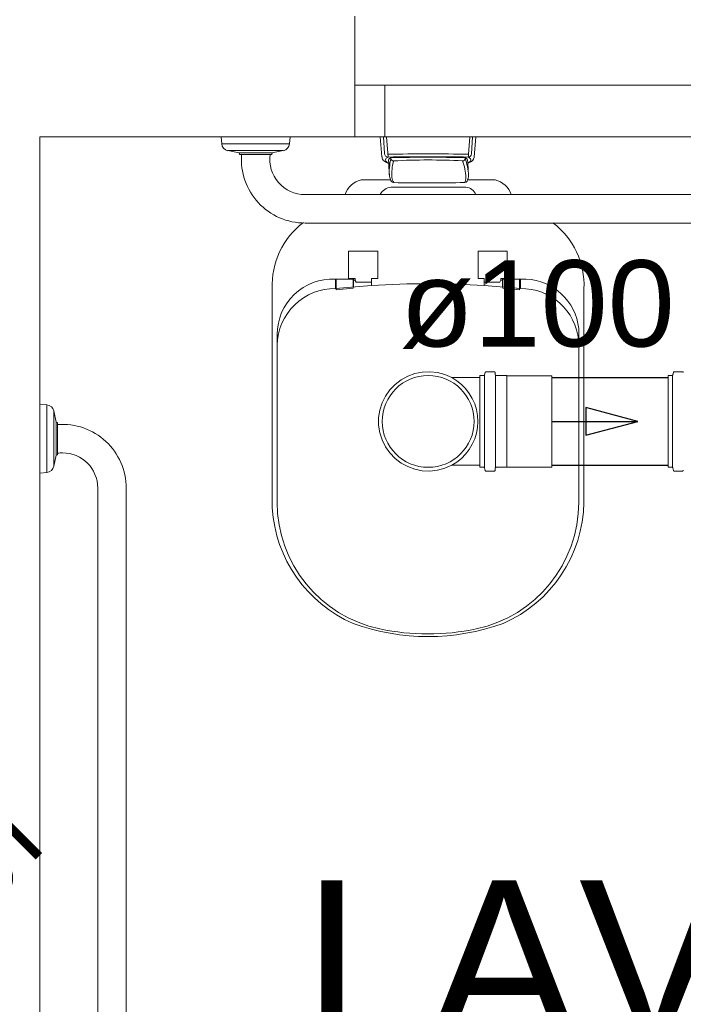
# Model space of a CAD drawing. Header units: millimetres. Extents: x 567 to 934, y -1 to 364.
# Tile 27 of 256: x 602.94 to 604.48, y 44.62 to 46.9. Entities that reach past the tile are written whole.
import ezdxf

# ---------------------------------------------------------------- set-up
doc = ezdxf.new("R2010")
doc.units = ezdxf.units.MM
doc.header["$MEASUREMENT"] = 0
doc.linetypes.add('NULL', pattern=[0])
doc.layers.add('ARQ FINA', color=8, linetype='Continuous')
for name, color, linetype, lineweight in [('Simbolos', 14, 'Continuous', 20), ('Simbolos_int', 14, 'Continuous', 15), ('TQ-Condutos', 14, 'Continuous', 25), ('TQ-Sentido conduto', 14, 'Continuous', 30), ('TQ-Textos conduto', 7, 'Continuous', 9), ('TQ-Textos conduto Gordura', 7, 'Continuous', 9)]:
    doc.layers.add(name, color=color, linetype=linetype, lineweight=lineweight)
doc.styles.add('Arial', font='arial.ttf')

msp = doc.modelspace()

# ---------------------------------------------------------------- linework, layer by layer
at = {"layer": 'ARQ FINA', "lineweight": 5}
for p, q in [((603.7156, 46.909), (603.7156, 46.749)), ((603.7156, 46.629), (603.7156, 46.749)), ((603.7156, 46.749), (605.4556, 46.749)), ((603.7856, 46.749), (603.7856, 46.629)), ((602.9856, 46.629), (603.7156, 46.629)), ((602.9856, 43.769), (602.9856, 46.629)), ((603.407, 46.613), (603.4056, 46.629)), ((603.5656, 46.629), (603.5642, 46.613)), ((603.7856, 46.629), (603.7156, 46.629)), ((603.7787, 46.5824), (603.7746, 46.629)), ((603.7823, 46.629), (603.7848, 46.5903)), ((605.3856, 46.629), (603.7856, 46.629)), ((603.7892, 46.629), (603.7927, 46.5822)), ((603.9794, 46.589), (603.9821, 46.629)), ((603.9889, 46.629), (603.9864, 46.5895)), ((603.9966, 46.629), (603.9925, 46.5818)), ((603.5642, 46.613), (603.407, 46.613)), ((603.4474, 46.5916), (603.4213, 46.597)), ((603.4213, 46.597), (603.5499, 46.597)), ((603.5499, 46.597), (603.5238, 46.5916)), ((603.448, 46.588), (603.4474, 46.5916)), ((603.5238, 46.5916), (603.4474, 46.5916)), ((603.453, 46.588), (603.448, 46.588)), ((603.5194, 46.588), (603.453, 46.588)), ((603.5232, 46.588), (603.5194, 46.588)), ((603.5238, 46.5916), (603.5232, 46.588)), ((603.7943, 46.5679), (603.7939, 46.5751)), ((603.7992, 46.5782), (603.7991, 46.5811)), ((603.9715, 46.5811), (603.9716, 46.5788)), ((603.9777, 46.5679), (603.9773, 46.5757)), ((603.7957, 46.5409), (603.7943, 46.5681)), ((603.9777, 46.5682), (603.9792, 46.5398)), ((603.7988, 46.529), (603.7302, 46.529)), ((604.041, 46.529), (603.9769, 46.529)), ((603.7997, 46.5123), (603.9732, 46.5123)), ((603.6002, 46.495), (604.979, 46.495)), ((604.979, 46.429), (603.6002, 46.429)), ((603.7014, 46.3005), (603.7014, 46.3635)), ((603.7014, 46.3635), (603.7688, 46.3635)), ((603.7688, 46.3635), (603.7688, 46.3005)), ((604.0017, 46.3005), (604.0017, 46.3635)), ((604.0017, 46.3635), (604.0691, 46.3635)), ((604.0691, 46.3635), (604.0691, 46.3005)), ((603.6698, 46.2992), (603.7126, 46.2992)), ((603.6709, 46.2771), (603.6709, 46.2992)), ((603.6728, 46.2745), (603.6728, 46.2992)), ((603.7164, 46.3005), (603.7014, 46.3005)), ((603.7117, 46.2809), (603.7117, 46.2992)), ((603.7126, 46.2992), (603.7126, 46.2964)), ((603.7127, 46.2806), (603.7127, 46.2966)), ((603.7164, 46.2964), (603.7164, 46.3005)), ((603.7546, 46.3005), (603.7545, 46.2841)), ((603.7688, 46.3005), (603.7546, 46.3005)), ((604.0159, 46.3005), (604.0017, 46.3005)), ((604.016, 46.2841), (604.0159, 46.3005)), ((604.0691, 46.3005), (604.0541, 46.3005)), ((604.0541, 46.3005), (604.0541, 46.2964)), ((604.0578, 46.2964), (604.0578, 46.2992)), ((604.0578, 46.2992), (604.1129, 46.2992)), ((604.0578, 46.2806), (604.0578, 46.2978)), ((604.0588, 46.2809), (604.0588, 46.2992)), ((604.0976, 46.2745), (604.0976, 46.2992)), ((604.0996, 46.2771), (604.0996, 46.2992)), ((603.5241, 46.2765), (603.5241, 45.7682)), ((603.6709, 46.2771), (603.7545, 46.2841)), ((603.7117, 46.2779), (603.6728, 46.2745)), ((603.7117, 46.2809), (603.7117, 46.2779)), ((603.7126, 46.2964), (603.7164, 46.2964)), ((603.7165, 46.2961), (603.7188, 46.2922)), ((603.7188, 46.2922), (603.7545, 46.2922)), ((604.0517, 46.2922), (604.0158, 46.2922)), ((604.0996, 46.2771), (604.0158, 46.2841)), ((604.054, 46.2963), (604.0517, 46.2922)), ((604.0541, 46.2964), (604.0578, 46.2964)), ((604.0588, 46.2809), (604.0588, 46.2779)), ((604.0588, 46.2779), (604.0976, 46.2745)), ((604.2471, 45.7813), (604.2471, 46.2765)), ((604.2349, 46.1845), (604.2349, 45.7815)), ((603.5356, 45.7815), (603.5356, 46.1709)), ((602.9856, 46.009), (603.0016, 46.0076)), ((603.0016, 45.8504), (603.0016, 46.0076)), ((603.0177, 45.9933), (603.023, 45.9672)), ((603.0177, 45.9933), (603.0177, 45.8648)), ((603.023, 45.9672), (603.0266, 45.9666)), ((603.023, 45.8908), (603.023, 45.9672)), ((603.0266, 45.9666), (603.0266, 45.9616)), ((603.0266, 45.8952), (603.0266, 45.9616)), ((603.023, 45.8908), (603.0177, 45.8648)), ((603.0266, 45.8915), (603.023, 45.8908)), ((603.0266, 45.8952), (603.0266, 45.8915)), ((603.0016, 45.8504), (602.9856, 45.849)), ((603.1196, 44.4357), (603.1196, 45.8144)), ((603.1856, 45.8144), (603.1856, 44.4357))]:
    msp.add_line(p, q, dxfattribs=at)
for centre, radius, start, end in [((603.4249, 46.6146), 0.018, 185, 258.4393), ((603.5463, 46.6146), 0.018, 281.5607, 355), ((603.6002, 46.5767), 0.1476, 175.5871, 270), ((603.6002, 46.5767), 0.0816, 172.0015, 270), ((603.7918, 46.5835), 0.0131, 184.9119, 230.0973), ((603.8036, 46.5974), 0.0314, 229.7409, 246.2591), ((603.7926, 46.59), 0.00782, 177.7493, 270.9362), ((603.7906, 46.5754), 0.00408, 139.0114, 220.9886), ((603.8013, 46.5661), 0.0182, 118.1844, 139.0114), ((603.8007, 46.5841), 0.0174, 220.9886, 248.2947), ((603.8853, 36.4048), 10.1846, 89.47044, 90.52389), ((603.8864, 40.8489), 5.7341, 89.07935, 90.93623), ((603.799, 46.5748), 0.00506, 129.6215, 176.9463), ((603.817, 46.553), 0.0333, 122.4839, 129.6215), ((603.9091, 46.5504), 0.1133, 165.8134, 173.2723), ((603.8853, 38.2446), 8.337, 89.40781, 90.59251), ((603.8053, 46.5794), 0.00624, 191.0044, 268.9956), ((603.931, 46.5424), 0.1294, 166.1701, 183.4937), ((603.8856, 45.0292), 1.5462, 87.0381, 92.9778), ((603.8378, 46.5279), 0.1356, 11.2253, 19.611), ((603.9655, 46.5792), 0.00608, 270.4328, 356.2904), ((603.9664, 46.5699), 0.0123, 27.7565, 65.8472), ((603.823, 46.5282), 0.1571, 11.6558, 18.8284), ((603.9706, 46.5841), 0.0174, 294.1043, 319.0114), ((603.9783, 46.5904), 0.00818, 271.8602, 353.7517), ((603.9554, 46.5887), 0.024, 344.1834, 0.6728), ((603.97, 46.5661), 0.0182, 40.9886, 61.9845), ((603.9683, 46.5954), 0.0293, 296.9248, 311.0752), ((603.9806, 46.5754), 0.00408, 319.0114, 40.9886), ((603.9774, 46.5848), 0.0154, 311.0752, 348.7855), ((603.7936, 46.5745), 0.00641, 246.2591, 276.3027), ((603.9342, 46.5475), 0.1386, 173.2723, 182.7277), ((603.8384, 46.528), 0.1349, 2.7747, 11.2253), ((603.858, 46.5354), 0.1213, 1.8808, 11.6558), ((603.9772, 46.5778), 0.00966, 273.0829, 296.9248), ((603.7408, 46.4802), 0.05, 102.2947, 162.6197), ((603.8296, 46.5427), 0.0339, 183.0989, 193.3835), ((603.8233, 46.5412), 0.0274, 193.3835, 215.4412), ((603.8055, 46.5286), 0.00564, 215.4412, 270.4655), ((603.8248, 46.536), 0.023, 183.4937, 214.5063), ((603.9506, 46.5335), 0.0226, 332.6002, 2.7747), ((603.9705, 46.5291), 0.00601, 271.3732, 333.157), ((603.9484, 46.5403), 0.0308, 333.157, 359.1856), ((604.0304, 46.4802), 0.05, 17.3803, 77.7053), ((603.8025, 46.4807), 0.0317, 94.9444, 151.9881), ((603.8852, 50.0893), 3.5673, 268.7212, 271.3732), ((603.9696, 46.4826), 0.0299, 25.4698, 83.1104), ((603.7054, 46.285), 0.1814, 126.8711, 182.6711), ((604.0659, 46.285), 0.1814, 357.3289, 52.9507), ((603.6641, 46.1709), 0.1284, 87.4413, 180), ((604.1072, 46.1709), 0.1284, 6.0994, 87.4413), ((603.6688, 46.1439), 0.1331, 89.0349, 179.0913), ((603.8851, 44.2477), 2.0406, 86.3241, 93.6703), ((604.1023, 46.1439), 0.1331, 5.2693, 91.1664), ((603, 45.9897), 0.018, 11.5607, 85), ((603.038, 45.8144), 0.1476, 0, 94.4129), ((603.038, 45.8144), 0.0816, 90, 97.9985), ((603.038, 45.8144), 0.0816, 0, 90), ((603, 45.8684), 0.018, 275, 348.4393), ((603.836, 45.7815), 0.3004, 180, 258), ((603.9345, 45.7815), 0.3004, 282, 0), ((603.9347, 45.7867), 0.3124, 293.5162, 358.9974), ((603.8375, 45.788), 0.314, 183.6172, 246.3827), ((603.8855, 45.98), 0.5102, 250.0784, 289.9216), ((603.8852, 46.013), 0.5371, 258, 282)]:
    msp.add_arc(centre, radius, start, end, dxfattribs=at)
at = {"layer": 'Simbolos'}
for p, q in [((603.9403, 46.0706), (604.0058, 46.0706)), ((604.0058, 45.8625), (604.0058, 46.0755)), ((604.0058, 46.0755), (604.0147, 46.0755)), ((604.0182, 46.0828), (604.0166, 46.077)), ((604.0201, 46.0843), (604.039, 46.0843)), ((604.041, 46.0825), (604.0415, 46.0773)), ((604.0435, 46.0755), (604.0676, 46.0755)), ((604.0676, 46.0755), (604.0681, 46.075)), ((604.0681, 46.075), (604.1728, 46.075)), ((604.4422, 45.8625), (604.4422, 46.0755)), ((604.4422, 46.0755), (604.4511, 46.0755)), ((604.4546, 46.0828), (604.453, 46.077)), ((604.4565, 46.0843), (604.4754, 46.0843)), ((603.9403, 45.8674), (604.0058, 45.8674)), ((604.0676, 45.8625), (604.0681, 45.863)), ((604.0681, 45.863), (604.1728, 45.863)), ((604.0058, 45.8625), (604.0147, 45.8625)), ((604.0182, 45.8552), (604.0166, 45.861)), ((604.0201, 45.8537), (604.039, 45.8537)), ((604.041, 45.8555), (604.0415, 45.8607)), ((604.0435, 45.8625), (604.0676, 45.8625)), ((604.4422, 45.8625), (604.4511, 45.8625)), ((604.4546, 45.8552), (604.453, 45.861)), ((604.4565, 45.8537), (604.4754, 45.8537))]:
    msp.add_line(p, q, dxfattribs=at)
for points in [[(603.9403, 46.0706), (603.9242, 46.0777), (603.9072, 46.0823), (603.8897, 46.0843), (603.8721, 46.0835), (603.8549, 46.0801), (603.8383, 46.0741), (603.8229, 46.0656), (603.8089, 46.0549), (603.7967, 46.0422), (603.7866, 46.0278), (603.7788, 46.012), (603.7735, 45.9952), (603.7709, 45.9778), (603.7709, 45.9602), (603.7735, 45.9428), (603.7788, 45.926), (603.7866, 45.9103), (603.7967, 45.8958), (603.8089, 45.8831), (603.8229, 45.8724), (603.8383, 45.864), (603.8549, 45.858), (603.8721, 45.8545), (603.8897, 45.8538), (603.9072, 45.8557), (603.9242, 45.8603), (603.9403, 45.8674)], [(603.9403, 45.8674), (603.9521, 45.8747), (603.9629, 45.8833), (603.9726, 45.8931), (603.981, 45.904), (603.9881, 45.9159), (603.9937, 45.9285), (603.9978, 45.9417), (604.0003, 45.9552), (604.0011, 45.969), (604.0003, 45.9828), (603.9978, 45.9964), (603.9937, 46.0096), (603.9881, 46.0222), (603.981, 46.034), (603.9726, 46.045), (603.9629, 46.0548), (603.9521, 46.0634), (603.9403, 46.0706)], [(604.0147, 46.0755), (604.015, 46.0755), (604.0153, 46.0756), (604.0155, 46.0757), (604.0158, 46.0759), (604.016, 46.076), (604.0162, 46.0762), (604.0164, 46.0765), (604.0165, 46.0767), (604.0166, 46.077)], [(604.0201, 46.0843), (604.0198, 46.0843), (604.0196, 46.0842), (604.0193, 46.0841), (604.019, 46.084), (604.0188, 46.0838), (604.0186, 46.0836), (604.0184, 46.0834), (604.0183, 46.0831), (604.0182, 46.0828)], [(604.041, 46.0825), (604.041, 46.0828), (604.0409, 46.0831), (604.0407, 46.0834), (604.0405, 46.0837), (604.0403, 46.0839), (604.04, 46.0841), (604.0397, 46.0842), (604.0394, 46.0843), (604.039, 46.0843)], [(604.0415, 46.0774), (604.0415, 46.077), (604.0416, 46.0767), (604.0418, 46.0764), (604.042, 46.0762), (604.0422, 46.0759), (604.0425, 46.0758), (604.0428, 46.0756), (604.0431, 46.0756), (604.0435, 46.0755)], [(604.4511, 46.0755), (604.4514, 46.0755), (604.4517, 46.0756), (604.4519, 46.0757), (604.4522, 46.0759), (604.4524, 46.076), (604.4526, 46.0762), (604.4528, 46.0765), (604.4529, 46.0767), (604.453, 46.077)], [(604.4565, 46.0843), (604.4562, 46.0843), (604.4559, 46.0842), (604.4557, 46.0841), (604.4554, 46.084), (604.4552, 46.0838), (604.455, 46.0836), (604.4548, 46.0834), (604.4547, 46.0831), (604.4546, 46.0828)], [(604.4774, 46.0825), (604.4774, 46.0828), (604.4773, 46.0831), (604.4771, 46.0834), (604.4769, 46.0837), (604.4766, 46.0839), (604.4764, 46.0841), (604.4761, 46.0842), (604.4758, 46.0843), (604.4754, 46.0843)], [(604.0166, 45.861), (604.0165, 45.8613), (604.0164, 45.8616), (604.0162, 45.8618), (604.016, 45.862), (604.0158, 45.8622), (604.0155, 45.8623), (604.0153, 45.8624), (604.015, 45.8625), (604.0147, 45.8625)], [(604.0182, 45.8552), (604.0183, 45.8549), (604.0184, 45.8547), (604.0186, 45.8544), (604.0188, 45.8542), (604.019, 45.8541), (604.0193, 45.8539), (604.0196, 45.8538), (604.0198, 45.8537), (604.0201, 45.8537)], [(604.039, 45.8537), (604.0394, 45.8538), (604.0397, 45.8538), (604.04, 45.854), (604.0403, 45.8541), (604.0405, 45.8544), (604.0407, 45.8546), (604.0409, 45.8549), (604.041, 45.8552), (604.041, 45.8556)], [(604.0435, 45.8625), (604.0431, 45.8625), (604.0428, 45.8624), (604.0425, 45.8623), (604.0422, 45.8621), (604.042, 45.8619), (604.0418, 45.8616), (604.0416, 45.8613), (604.0415, 45.861), (604.0415, 45.8607)], [(604.453, 45.861), (604.4529, 45.8613), (604.4528, 45.8616), (604.4526, 45.8618), (604.4524, 45.862), (604.4522, 45.8622), (604.4519, 45.8623), (604.4517, 45.8624), (604.4514, 45.8625), (604.4511, 45.8625)], [(604.4546, 45.8552), (604.4547, 45.8549), (604.4548, 45.8547), (604.455, 45.8544), (604.4552, 45.8542), (604.4554, 45.8541), (604.4557, 45.8539), (604.4559, 45.8538), (604.4562, 45.8537), (604.4565, 45.8537)], [(604.4754, 45.8537), (604.4758, 45.8538), (604.4761, 45.8538), (604.4764, 45.854), (604.4766, 45.8541), (604.4769, 45.8544), (604.4771, 45.8546), (604.4773, 45.8549), (604.4774, 45.8552), (604.4774, 45.8556)]]:
    msp.add_lwpolyline(points, dxfattribs=at)
at = {"layer": 'Simbolos_int'}
for p, q in [((604.0058, 45.8674), (604.0058, 46.0706)), ((604.0162, 45.8625), (604.0162, 46.0755)), ((604.0417, 45.8625), (604.0417, 46.0755)), ((604.0681, 45.863), (604.0681, 46.075)), ((604.1728, 45.863), (604.1728, 46.075)), ((604.4526, 45.8625), (604.4526, 46.0755))]:
    msp.add_line(p, q, dxfattribs=at)
msp.add_circle((603.8858, 45.969), 0.1065, dxfattribs=at)
at = {"layer": 'TQ-Condutos'}
for p, q in [((604.1728, 46.0706), (604.4422, 46.0706)), ((604.1728, 45.8674), (604.4422, 45.8674))]:
    msp.add_line(p, q, dxfattribs=at)
at = {"layer": 'TQ-Sentido conduto'}
for p, q in [((604.372, 45.969), (604.2513, 46.0014)), ((604.2513, 46.0014), (604.2513, 45.9367)), ((604.2513, 45.9367), (604.372, 45.969))]:
    msp.add_line(p, q, dxfattribs=at)
msp.add_lwpolyline([(604.172, 45.969), (604.372, 45.969)], dxfattribs=at)

# ---------------------------------------------------------------- texts
at = {"layer": 'ARQ FINA', "linetype": 'NULL', "lineweight": 5, "insert": (603.5949, 44.5237), "char_height": 0.375, "width": 4.194169, "attachment_point": 7, "line_spacing_factor": 0.9, "style": 'Arial'}
msp.add_mtext('LAVABO', dxfattribs=at)
at = {"layer": 'TQ-Textos conduto', "linetype": 'NULL', "insert": (604.1391, 46.1373), "char_height": 0.2, "width": 1.273476, "attachment_point": 8, "line_spacing_factor": 0.6, "style": 'Arial'}
msp.add_mtext('ø100', dxfattribs=at)
at = {"layer": 'TQ-Textos conduto Gordura', "linetype": 'NULL', "insert": (602.6915, 44.9769), "char_height": 0.2, "width": 0.962805, "attachment_point": 8, "rotation": 314.9999, "line_spacing_factor": 0.6, "style": 'Arial'}
msp.add_mtext('ø75', dxfattribs=at)

doc.saveas('drawing.dxf')
